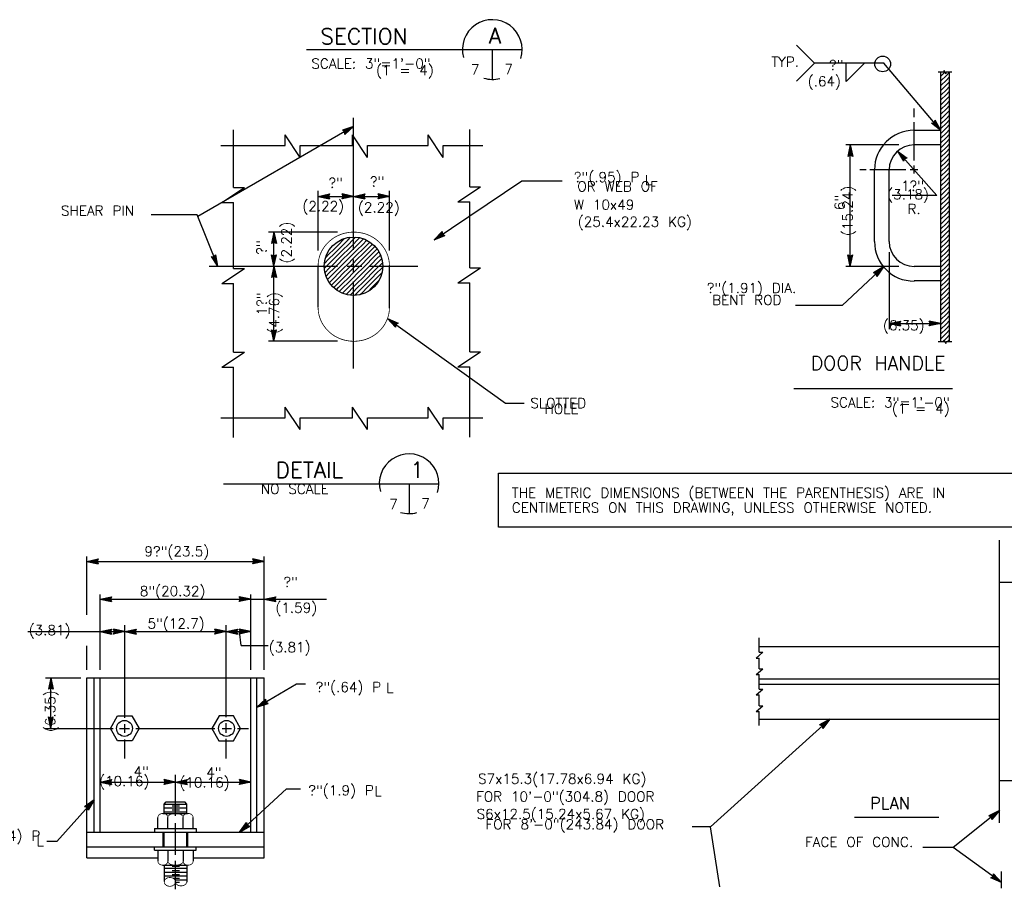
# Model space of a CAD drawing. Extents: x -16 to 1164, y -18 to 483.
# Tile 4 of 15: x -2 to 10, y -10 to 1. Entities that reach past the tile are written whole.
import ezdxf
from ezdxf.enums import TextEntityAlignment as Align

# ---------------------------------------------------------------- set-up
doc = ezdxf.new("R2010")
doc.units = 0
doc.header["$MEASUREMENT"] = 0
doc.layers.get('0').update_dxf_attribs({"linetype": 'CONTINUOUS'})
doc.layers.add('OUTLINE', color=7, linetype='CONTINUOUS')
doc.styles.add('TXT_SHX', font='txt.shx')

# ---------------------------------------------------------------- blocks, each defined once
blk = doc.blocks.new('LT1')
at = {"layer": 'OUTLINE', "color": 24, "linetype": 'CONTINUOUS'}
for p, q in [((0, 0), (-0.0015, 0.00032)), ((-0.00135, 0), (-0.0015, 0.00032)), ((0, 0), (-0.0015, -0.00032)), ((-0.0015, -0.00032), (-0.00135, 0)), ((-0.00039, 0), (-0.00136, 0.00021)), ((-0.00127, 0), (-0.00136, 0.00021)), ((-0.00039, 0), (-0.00136, -0.00021)), ((-0.00136, -0.00021), (-0.00127, 0)), ((-0.00076, 0), (-0.00123, 0.00009)), ((-0.00119, 0), (-0.00123, 0.00009)), ((-0.00076, 0), (-0.00123, -0.0001)), ((-0.00123, -0.0001), (-0.00119, 0))]:
    blk.add_line(p, q, dxfattribs=at)
blk = doc.blocks.new('FILLET')
at = {"layer": 'OUTLINE', "color": 24, "linetype": 'CONTINUOUS'}
for q in [(0, 0), (0.00236, -0.00002)]:
    blk.add_line((0, -0.00239), q, dxfattribs=at)

msp = doc.modelspace()

# ---------------------------------------------------------------- linework, layer by layer
at = {"color": 7, "linetype": 'CONTINUOUS'}
msp.add_lwpolyline([(4.038, -5.127), (10.565, -5.127), (10.565, -5.808), (4.038, -5.808)], close=True, dxfattribs=at)
at = {"layer": 'OUTLINE', "color": 7, "linetype": 'CONTINUOUS'}
for p, q in [((7.783, 0.25), (8.01, 0.023)), ((1.625, 0.195), (4.334, 0.195)), ((3.959, 0.195), (3.959, -0.18)), ((7.783, -0.204), (8.01, 0.023)), ((8.882, 0.023), (8.01, 0.023)), ((9.595, -0.821), (8.88, 0.025)), ((9.561, -0.087), (9.638, -0.087)), ((9.595, -3.475), (9.595, -0.087)), ((9.601, -0.134), (9.648, -0.087)), ((9.638, -0.087), (9.638, -0.068)), ((9.664, -0.111), (9.638, -0.068)), ((9.661, -0.134), (9.706, -0.089)), ((9.664, -0.111), (9.664, -0.087)), ((9.664, -0.087), (9.735, -0.087)), ((9.706, -3.475), (9.706, -0.087)), ((9.595, -0.14), (9.601, -0.134)), ((9.595, -0.2), (9.601, -0.194)), ((9.601, -0.194), (9.661, -0.134)), ((9.601, -0.254), (9.661, -0.194)), ((9.661, -0.194), (9.706, -0.149)), ((9.661, -0.254), (9.706, -0.209)), ((9.595, -0.26), (9.601, -0.254)), ((9.595, -0.32), (9.601, -0.314)), ((9.601, -0.314), (9.661, -0.254)), ((9.601, -0.374), (9.661, -0.314)), ((9.661, -0.314), (9.706, -0.269)), ((9.661, -0.374), (9.706, -0.329)), ((9.595, -0.38), (9.601, -0.374)), ((9.595, -0.44), (9.601, -0.434)), ((9.595, -0.5), (9.601, -0.494)), ((9.601, -0.434), (9.661, -0.374)), ((9.601, -0.494), (9.661, -0.434)), ((9.601, -0.554), (9.661, -0.494)), ((9.661, -0.434), (9.706, -0.389)), ((9.661, -0.494), (9.706, -0.449)), ((9.259, -0.654), (9.259, -0.545)), ((9.595, -0.56), (9.601, -0.554)), ((9.595, -0.62), (9.601, -0.614)), ((9.601, -0.614), (9.661, -0.554)), ((9.601, -0.674), (9.661, -0.614)), ((9.661, -0.554), (9.706, -0.509)), ((9.661, -0.614), (9.706, -0.569)), ((2.215, -2.322), (2.215, -0.664)), ((9.259, -1.198), (9.259, -0.717)), ((9.595, -0.68), (9.601, -0.674)), ((9.595, -0.74), (9.601, -0.734)), ((9.601, -0.734), (9.661, -0.674)), ((9.601, -0.794), (9.661, -0.734)), ((9.661, -0.674), (9.706, -0.629)), ((9.661, -0.734), (9.706, -0.689)), ((2.215, -0.772), (0.26, -1.903)), ((0.709, -1.538), (0.709, -0.815)), ((3.675, -1.532), (3.675, -0.809)), ((9.595, -0.821), (9.259, -0.821)), ((9.595, -0.8), (9.601, -0.794)), ((9.595, -0.86), (9.601, -0.854)), ((9.601, -0.854), (9.661, -0.794)), ((9.601, -0.914), (9.661, -0.854)), ((9.661, -0.794), (9.706, -0.749)), ((9.661, -0.854), (9.706, -0.809)), ((1.358, -1.012), (1.358, -0.877)), ((1.546, -1.16), (1.358, -0.877)), ((2.201, -1.012), (2.201, -0.877)), ((2.389, -1.16), (2.201, -0.877)), ((3.155, -1.012), (3.155, -0.877)), ((3.343, -1.16), (3.155, -0.877)), ((9.595, -0.92), (9.601, -0.914)), ((9.595, -0.98), (9.601, -0.974)), ((9.601, -0.974), (9.661, -0.914)), ((9.601, -1.034), (9.661, -0.974)), ((9.661, -0.914), (9.706, -0.869)), ((9.661, -0.974), (9.706, -0.929)), ((9.661, -1.034), (9.706, -0.989)), ((0.547, -1.012), (1.358, -1.012)), ((1.546, -1.16), (1.546, -1.012)), ((1.546, -1.012), (2.201, -1.012)), ((2.389, -1.16), (2.389, -1.012)), ((2.389, -1.012), (3.155, -1.012)), ((3.343, -1.16), (3.343, -1.012)), ((3.343, -1.012), (3.841, -1.012)), ((9.068, -1.004), (8.402, -1.004)), ((8.457, -2.53), (8.457, -1.004)), ((9.544, -1.641), (9.053, -1.081)), ((9.595, -1.004), (9.259, -1.004)), ((9.595, -1.04), (9.601, -1.034)), ((9.595, -1.1), (9.601, -1.094)), ((9.601, -1.094), (9.661, -1.034)), ((9.601, -1.154), (9.661, -1.094)), ((9.661, -1.094), (9.706, -1.049)), ((9.661, -1.154), (9.706, -1.109)), ((9.595, -1.16), (9.601, -1.154)), ((9.595, -1.22), (9.601, -1.214)), ((9.601, -1.214), (9.661, -1.154)), ((9.601, -1.274), (9.661, -1.214)), ((9.661, -1.214), (9.706, -1.169)), ((9.661, -1.274), (9.706, -1.229)), ((8.658, -1.316), (8.578, -1.316)), ((9.156, -1.316), (8.704, -1.316)), ((8.762, -2.217), (8.762, -1.316)), ((8.946, -2.217), (8.946, -1.316)), ((9.307, -1.316), (9.211, -1.316)), ((9.259, -1.362), (9.259, -1.261)), ((9.595, -1.28), (9.601, -1.274)), ((9.595, -1.34), (9.601, -1.334)), ((9.601, -1.334), (9.661, -1.274)), ((9.601, -1.394), (9.661, -1.334)), ((9.661, -1.334), (9.706, -1.289)), ((9.661, -1.394), (9.706, -1.349)), ((3.227, -2.197), (4.329, -1.453)), ((4.329, -1.453), (4.839, -1.453)), ((9.595, -1.4), (9.601, -1.394)), ((9.595, -1.46), (9.601, -1.454)), ((9.601, -1.454), (9.661, -1.394)), ((9.601, -1.514), (9.661, -1.454)), ((9.661, -1.454), (9.706, -1.409)), ((9.661, -1.514), (9.706, -1.469)), ((0.561, -1.726), (0.844, -1.538)), ((0.709, -1.538), (0.844, -1.538)), ((1.77, -2.331), (1.77, -1.579)), ((2.667, -2.331), (2.667, -1.579)), ((3.527, -1.72), (3.81, -1.532)), ((3.675, -1.532), (3.81, -1.532)), ((9.595, -1.52), (9.601, -1.514)), ((9.595, -1.58), (9.601, -1.574)), ((9.601, -1.574), (9.661, -1.514)), ((9.601, -1.634), (9.661, -1.574)), ((9.661, -1.574), (9.706, -1.529)), ((9.661, -1.634), (9.706, -1.589)), ((0.561, -1.726), (0.709, -1.726)), ((0.709, -2.555), (0.709, -1.726)), ((1.77, -1.65), (2.215, -1.65)), ((2.215, -1.65), (2.667, -1.65)), ((3.527, -1.72), (3.675, -1.72)), ((3.675, -2.549), (3.675, -1.72)), ((9.544, -1.641), (8.983, -1.641)), ((9.595, -1.64), (9.601, -1.634)), ((9.595, -1.7), (9.601, -1.694)), ((9.601, -1.694), (9.661, -1.634)), ((9.601, -1.754), (9.661, -1.694)), ((9.661, -1.694), (9.706, -1.649)), ((9.661, -1.754), (9.706, -1.709)), ((9.595, -1.76), (9.601, -1.754)), ((9.595, -1.82), (9.601, -1.814)), ((9.601, -1.814), (9.661, -1.754)), ((9.601, -1.874), (9.661, -1.814)), ((9.661, -1.814), (9.706, -1.769)), ((9.661, -1.874), (9.706, -1.829)), ((0.252, -1.883), (-0.329, -1.883)), ((0.512, -2.528), (0.252, -1.883)), ((9.595, -1.88), (9.601, -1.874)), ((9.595, -1.94), (9.601, -1.934)), ((9.601, -1.934), (9.661, -1.874)), ((9.601, -1.994), (9.661, -1.934)), ((9.661, -1.934), (9.706, -1.889)), ((9.661, -1.994), (9.706, -1.949)), ((2.013, -2.099), (1.147, -2.099)), ((1.215, -2.527), (1.215, -2.099)), ((9.595, -2), (9.601, -1.994)), ((9.595, -2.06), (9.601, -2.054)), ((9.601, -2.054), (9.661, -1.994)), ((9.601, -2.114), (9.661, -2.054)), ((9.661, -2.054), (9.706, -2.009)), ((9.661, -2.114), (9.706, -2.069)), ((2.026, -2.257), (2.086, -2.197)), ((2.086, -2.197), (2.103, -2.18)), ((2.086, -2.257), (2.146, -2.197)), ((2.146, -2.197), (2.179, -2.164)), ((2.146, -2.257), (2.206, -2.197)), ((2.206, -2.197), (2.24, -2.163)), ((2.206, -2.257), (2.266, -2.197)), ((2.266, -2.197), (2.292, -2.171)), ((2.266, -2.257), (2.326, -2.197)), ((2.326, -2.197), (2.339, -2.184)), ((2.326, -2.257), (2.381, -2.202)), ((2.386, -2.257), (2.419, -2.224)), ((9.595, -2.12), (9.601, -2.114)), ((9.595, -2.18), (9.601, -2.174)), ((9.601, -2.174), (9.661, -2.114)), ((9.601, -2.234), (9.661, -2.174)), ((9.661, -2.174), (9.706, -2.129)), ((9.661, -2.234), (9.706, -2.189)), ((1.906, -2.377), (1.966, -2.317)), ((1.966, -2.317), (2.026, -2.257)), ((1.966, -2.377), (2.026, -2.317)), ((2.026, -2.317), (2.086, -2.257)), ((2.026, -2.377), (2.086, -2.317)), ((2.086, -2.317), (2.146, -2.257)), ((2.086, -2.377), (2.146, -2.317)), ((2.146, -2.317), (2.206, -2.257)), ((2.146, -2.377), (2.206, -2.317)), ((2.206, -2.317), (2.266, -2.257)), ((2.206, -2.377), (2.266, -2.317)), ((2.266, -2.317), (2.326, -2.257)), ((2.266, -2.377), (2.326, -2.317)), ((2.326, -2.317), (2.386, -2.257)), ((2.326, -2.377), (2.386, -2.317)), ((2.386, -2.317), (2.446, -2.257)), ((2.386, -2.377), (2.446, -2.317)), ((2.446, -2.257), (2.452, -2.251)), ((2.446, -2.317), (2.483, -2.28)), ((2.446, -2.377), (2.506, -2.317)), ((2.506, -2.317), (2.51, -2.313)), ((2.506, -2.377), (2.534, -2.349)), ((8.946, -2.35), (8.946, -3.318)), ((9.595, -2.24), (9.601, -2.234)), ((9.595, -2.3), (9.601, -2.294)), ((9.601, -2.294), (9.661, -2.234)), ((9.601, -2.354), (9.661, -2.294)), ((9.661, -2.294), (9.706, -2.249)), ((9.661, -2.354), (9.706, -2.309)), ((1.851, -2.492), (1.906, -2.437)), ((1.866, -2.417), (1.906, -2.377)), ((1.906, -2.437), (1.966, -2.377)), ((1.906, -2.497), (1.966, -2.437)), ((1.966, -2.437), (2.026, -2.377)), ((1.966, -2.497), (2.026, -2.437)), ((2.026, -2.437), (2.086, -2.377)), ((2.026, -2.497), (2.086, -2.437)), ((2.086, -2.437), (2.146, -2.377)), ((2.086, -2.497), (2.146, -2.437)), ((2.146, -2.437), (2.206, -2.377)), ((2.146, -2.497), (2.206, -2.437)), ((2.206, -2.437), (2.266, -2.377)), ((2.206, -2.497), (2.266, -2.437)), ((2.215, -2.604), (2.215, -2.443)), ((2.266, -2.437), (2.326, -2.377)), ((2.266, -2.497), (2.326, -2.437)), ((2.326, -2.437), (2.386, -2.377)), ((2.326, -2.497), (2.386, -2.437)), ((2.386, -2.437), (2.446, -2.377)), ((2.386, -2.497), (2.446, -2.437)), ((2.446, -2.437), (2.506, -2.377)), ((2.446, -2.497), (2.506, -2.437)), ((2.506, -2.437), (2.554, -2.389)), ((2.506, -2.497), (2.566, -2.437)), ((2.566, -2.437), (2.568, -2.435)), ((9.595, -2.36), (9.601, -2.354)), ((9.595, -2.42), (9.601, -2.414)), ((9.595, -2.48), (9.601, -2.474)), ((9.601, -2.414), (9.661, -2.354)), ((9.601, -2.474), (9.661, -2.414)), ((9.601, -2.534), (9.661, -2.474)), ((9.661, -2.414), (9.706, -2.369)), ((9.661, -2.474), (9.706, -2.429)), ((0.4, -2.528), (2.013, -2.528)), ((0.561, -2.743), (0.844, -2.555)), ((0.709, -2.555), (0.844, -2.555)), ((1.215, -3.471), (1.215, -2.527)), ((1.77, -3.042), (1.77, -2.528)), ((1.85, -2.553), (1.906, -2.497)), ((1.857, -2.606), (1.906, -2.557)), ((1.906, -2.557), (1.966, -2.497)), ((1.906, -2.617), (1.966, -2.557)), ((1.966, -2.557), (2.026, -2.497)), ((1.966, -2.617), (2.026, -2.557)), ((2.026, -2.557), (2.086, -2.497)), ((2.026, -2.617), (2.086, -2.557)), ((2.086, -2.557), (2.146, -2.497)), ((2.086, -2.617), (2.146, -2.557)), ((2.134, -2.528), (2.318, -2.528)), ((2.146, -2.557), (2.206, -2.497)), ((2.146, -2.617), (2.206, -2.557)), ((2.206, -2.557), (2.266, -2.497)), ((2.206, -2.617), (2.266, -2.557)), ((2.266, -2.557), (2.326, -2.497)), ((2.266, -2.617), (2.326, -2.557)), ((2.326, -2.557), (2.386, -2.497)), ((2.326, -2.617), (2.386, -2.557)), ((2.386, -2.557), (2.446, -2.497)), ((2.386, -2.617), (2.446, -2.557)), ((2.416, -2.528), (3.022, -2.528)), ((2.446, -2.557), (2.506, -2.497)), ((2.446, -2.617), (2.506, -2.557)), ((2.506, -2.557), (2.566, -2.497)), ((2.506, -2.617), (2.566, -2.557)), ((2.566, -2.497), (2.578, -2.485)), ((2.566, -2.557), (2.581, -2.542)), ((2.667, -3.053), (2.667, -2.518)), ((3.527, -2.737), (3.81, -2.549)), ((3.675, -2.549), (3.81, -2.549)), ((8.877, -2.536), (8.356, -3.02)), ((9.068, -2.53), (8.402, -2.53)), ((9.595, -2.53), (9.259, -2.53)), ((9.595, -2.54), (9.601, -2.534)), ((9.595, -2.6), (9.601, -2.594)), ((9.601, -2.594), (9.661, -2.534)), ((9.601, -2.654), (9.661, -2.594)), ((9.661, -2.534), (9.706, -2.489)), ((9.661, -2.594), (9.706, -2.549)), ((1.871, -2.652), (1.906, -2.617)), ((1.889, -2.694), (1.906, -2.677)), ((1.906, -2.677), (1.966, -2.617)), ((1.912, -2.731), (1.966, -2.677)), ((1.966, -2.677), (2.026, -2.617)), ((1.966, -2.737), (2.026, -2.677)), ((2.026, -2.677), (2.086, -2.617)), ((2.026, -2.737), (2.086, -2.677)), ((2.086, -2.677), (2.146, -2.617)), ((2.086, -2.737), (2.146, -2.677)), ((2.146, -2.677), (2.206, -2.617)), ((2.146, -2.737), (2.206, -2.677)), ((2.206, -2.677), (2.266, -2.617)), ((2.206, -2.737), (2.266, -2.677)), ((2.215, -3.814), (2.215, -2.721)), ((2.266, -2.677), (2.326, -2.617)), ((2.266, -2.737), (2.326, -2.677)), ((2.326, -2.677), (2.386, -2.617)), ((2.326, -2.737), (2.386, -2.677)), ((2.386, -2.677), (2.446, -2.617)), ((2.386, -2.737), (2.446, -2.677)), ((2.446, -2.677), (2.506, -2.617)), ((2.446, -2.737), (2.506, -2.677)), ((2.506, -2.677), (2.566, -2.617)), ((2.506, -2.737), (2.531, -2.711)), ((2.566, -2.617), (2.571, -2.611)), ((9.595, -2.713), (9.259, -2.713)), ((9.595, -2.66), (9.601, -2.654)), ((9.595, -2.72), (9.601, -2.714)), ((9.601, -2.714), (9.661, -2.654)), ((9.601, -2.774), (9.661, -2.714)), ((9.661, -2.654), (9.706, -2.609)), ((9.661, -2.714), (9.706, -2.669)), ((0.561, -2.743), (0.709, -2.743)), ((0.709, -3.608), (0.709, -2.743)), ((1.937, -2.766), (1.966, -2.737)), ((1.966, -2.797), (2.026, -2.737)), ((2, -2.823), (2.026, -2.797)), ((2.026, -2.797), (2.086, -2.737)), ((2.036, -2.847), (2.086, -2.797)), ((2.086, -2.797), (2.146, -2.737)), ((2.086, -2.857), (2.146, -2.797)), ((2.146, -2.797), (2.206, -2.737)), ((2.146, -2.857), (2.206, -2.797)), ((2.206, -2.797), (2.266, -2.737)), ((2.206, -2.857), (2.266, -2.797)), ((2.266, -2.797), (2.326, -2.737)), ((2.266, -2.857), (2.326, -2.797)), ((2.326, -2.797), (2.386, -2.737)), ((2.326, -2.857), (2.386, -2.797)), ((2.386, -2.797), (2.446, -2.737)), ((2.398, -2.845), (2.446, -2.797)), ((2.446, -2.797), (2.506, -2.737)), ((3.527, -2.737), (3.675, -2.737)), ((3.675, -3.602), (3.675, -2.737)), ((9.595, -2.78), (9.601, -2.774)), ((9.595, -2.84), (9.601, -2.834)), ((9.601, -2.834), (9.661, -2.774)), ((9.601, -2.894), (9.661, -2.834)), ((9.661, -2.774), (9.706, -2.729)), ((9.661, -2.834), (9.706, -2.789)), ((2.077, -2.866), (2.086, -2.857)), ((2.122, -2.881), (2.146, -2.857)), ((2.172, -2.891), (2.206, -2.857)), ((2.229, -2.894), (2.266, -2.857)), ((2.299, -2.884), (2.326, -2.857)), ((9.595, -2.9), (9.601, -2.894)), ((9.595, -2.96), (9.601, -2.954)), ((9.601, -2.954), (9.661, -2.894)), ((9.601, -3.014), (9.661, -2.954)), ((9.661, -2.894), (9.706, -2.849)), ((9.661, -2.954), (9.706, -2.909)), ((9.661, -3.014), (9.706, -2.969)), ((8.356, -3.02), (7.768, -3.02)), ((9.595, -3.02), (9.601, -3.014)), ((9.595, -3.08), (9.601, -3.074)), ((9.601, -3.074), (9.661, -3.014)), ((9.601, -3.134), (9.661, -3.074)), ((9.661, -3.074), (9.706, -3.029)), ((9.661, -3.134), (9.706, -3.089)), ((2.643, -3.184), (4.123, -4.249)), ((9.595, -3.14), (9.601, -3.134)), ((9.595, -3.2), (9.601, -3.194)), ((9.601, -3.194), (9.661, -3.134)), ((9.601, -3.254), (9.661, -3.194)), ((9.661, -3.194), (9.706, -3.149)), ((9.661, -3.254), (9.706, -3.209)), ((8.946, -3.247), (9.595, -3.247)), ((9.595, -3.26), (9.601, -3.254)), ((9.595, -3.32), (9.601, -3.314)), ((9.601, -3.314), (9.661, -3.254)), ((9.601, -3.374), (9.661, -3.314)), ((9.661, -3.314), (9.706, -3.269)), ((9.661, -3.374), (9.706, -3.329)), ((9.595, -3.38), (9.601, -3.374)), ((9.595, -3.44), (9.601, -3.434)), ((9.601, -3.434), (9.661, -3.374)), ((9.62, -3.475), (9.661, -3.434)), ((9.638, -3.475), (9.638, -3.456)), ((9.664, -3.499), (9.638, -3.456)), ((9.661, -3.434), (9.706, -3.389)), ((9.68, -3.475), (9.706, -3.449)), ((2.013, -3.471), (1.147, -3.471)), ((9.561, -3.475), (9.638, -3.475)), ((9.664, -3.499), (9.664, -3.475)), ((9.664, -3.475), (9.735, -3.475)), ((0.561, -3.796), (0.844, -3.608)), ((0.709, -3.608), (0.844, -3.608)), ((3.527, -3.79), (3.81, -3.602)), ((3.675, -3.602), (3.81, -3.602)), ((0.561, -3.796), (0.709, -3.796)), ((0.709, -4.68), (0.709, -3.796)), ((3.527, -3.79), (3.675, -3.79)), ((3.675, -4.674), (3.675, -3.79)), ((7.75, -4.063), (9.741, -4.063)), ((1.358, -4.432), (1.358, -4.297)), ((1.546, -4.58), (1.358, -4.297)), ((2.201, -4.432), (2.201, -4.297)), ((2.389, -4.58), (2.201, -4.297)), ((3.155, -4.432), (3.155, -4.297)), ((3.343, -4.58), (3.155, -4.297)), ((4.123, -4.249), (4.358, -4.249)), ((0.547, -4.432), (1.358, -4.432)), ((1.546, -4.58), (1.546, -4.432)), ((1.546, -4.432), (2.201, -4.432)), ((2.389, -4.58), (2.389, -4.432)), ((2.389, -4.432), (3.155, -4.432)), ((3.343, -4.58), (3.343, -4.432)), ((3.343, -4.432), (3.841, -4.432)), ((0.58, -5.261), (3.289, -5.261)), ((2.914, -5.261), (2.914, -5.636)), ((10.332, -9.522), (10.332, -5.969)), ((-1.137, -6.91), (-1.137, -6.176)), ((1.093, -7.6), (1.093, -6.176)), ((-1.137, -6.237), (1.093, -6.237)), ((10.517, -6.5), (10.332, -6.5)), ((-0.968, -7.6), (-0.968, -6.651)), ((0.924, -7.6), (0.924, -6.651)), ((-0.968, -6.712), (0.924, -6.712)), ((0.924, -6.712), (1.094, -6.712)), ((1.094, -6.712), (1.875, -6.712)), ((-0.659, -8.203), (-0.659, -7.037)), ((0.615, -8.196), (0.615, -7.037)), ((-1.877, -7.119), (-0.659, -7.119)), ((-0.658, -7.119), (0.615, -7.119)), ((0.615, -7.119), (0.924, -7.119)), ((0.804, -7.293), (0.781, -7.119)), ((-1.137, -7.6), (-1.137, -7.299)), ((0.804, -7.293), (1.142, -7.293)), ((7.313, -7.378), (7.313, -7.197)), ((7.274, -7.451), (7.36, -7.378)), ((7.313, -7.306), (10.328, -7.306)), ((7.313, -7.378), (7.36, -7.378)), ((7.274, -7.451), (7.313, -7.451)), ((7.313, -7.587), (7.313, -7.451)), ((7.274, -7.66), (7.36, -7.587)), ((7.274, -7.66), (7.313, -7.66)), ((7.313, -7.587), (7.36, -7.587)), ((7.313, -7.841), (7.313, -7.66)), ((-1.655, -7.699), (-1.21, -7.699)), ((-1.589, -8.335), (-1.589, -7.698)), ((-1.137, -9.961), (-1.137, -7.699)), ((-1.137, -7.699), (1.093, -7.699)), ((-1.045, -9.638), (-1.045, -7.702)), ((-0.968, -9.638), (-0.968, -7.702)), ((0.924, -9.638), (0.924, -7.702)), ((1.001, -9.638), (1.001, -7.702)), ((1.001, -8.068), (1.5, -7.777)), ((1.093, -9.961), (1.093, -7.699)), ((1.5, -7.777), (1.612, -7.777)), ((7.313, -7.714), (10.328, -7.714)), ((7.313, -7.779), (10.328, -7.779)), ((7.274, -7.914), (7.36, -7.841)), ((7.274, -7.914), (7.313, -7.914)), ((7.313, -7.841), (7.36, -7.841)), ((7.313, -8.05), (7.313, -7.914)), ((7.274, -8.123), (7.36, -8.05)), ((7.274, -8.123), (7.313, -8.123)), ((7.313, -8.05), (7.36, -8.05)), ((7.313, -8.297), (7.313, -8.123)), ((-0.84, -8.335), (-0.75, -8.178)), ((-0.75, -8.178), (-0.569, -8.178)), ((-0.659, -8.391), (-0.659, -8.284)), ((-0.569, -8.178), (-0.478, -8.335)), ((0.525, -8.178), (0.434, -8.335)), ((0.706, -8.178), (0.525, -8.178)), ((0.615, -8.391), (0.615, -8.271)), ((0.796, -8.335), (0.706, -8.178)), ((6.703, -9.574), (8.2, -8.218)), ((7.313, -8.218), (10.328, -8.218)), ((-1.655, -8.335), (-0.806, -8.335)), ((-0.749, -8.492), (-0.84, -8.335)), ((-0.725, -8.335), (-0.601, -8.335)), ((-0.478, -8.335), (-0.568, -8.492)), ((-0.52, -8.335), (0.472, -8.335)), ((0.434, -8.335), (0.524, -8.492)), ((0.564, -8.335), (0.681, -8.335)), ((0.705, -8.492), (0.796, -8.335)), ((0.759, -8.335), (0.895, -8.335)), ((-0.568, -8.492), (-0.749, -8.492)), ((-0.659, -8.714), (-0.659, -8.476)), ((0.524, -8.492), (0.705, -8.492)), ((0.615, -8.714), (0.615, -8.466)), ((-0.968, -9.01), (-0.021, -9.01)), ((-0.022, -9.434), (-0.022, -8.918)), ((-0.021, -9.01), (0.925, -9.01)), ((10.517, -8.996), (10.332, -8.996)), ((0.784, -9.638), (1.375, -9.096)), ((1.375, -9.096), (1.549, -9.096)), ((-1.045, -9.234), (-1.515, -9.756)), ((-0.163, -9.286), (-0.139, -9.257)), ((-0.139, -9.257), (0.095, -9.257)), ((0.119, -9.286), (0.095, -9.257)), ((-0.163, -9.404), (-0.163, -9.286)), ((-0.163, -9.286), (0.119, -9.286)), ((-0.163, -9.335), (0.119, -9.335)), ((-0.163, -9.384), (0.119, -9.384)), ((-0.064, -9.309), (0.027, -9.309)), ((-0.064, -9.358), (0.027, -9.358)), ((0.119, -9.404), (0.119, -9.286)), ((10.332, -9.368), (9.749, -9.832)), ((-0.243, -9.591), (-0.243, -9.453)), ((-0.181, -9.404), (0.131, -9.404)), ((-0.118, -9.591), (-0.118, -9.453)), ((-0.022, -9.922), (-0.022, -9.525)), ((0.074, -9.591), (0.074, -9.453)), ((0.199, -9.591), (0.199, -9.453)), ((8.51, -9.449), (9.571, -9.449)), ((-1.137, -9.638), (1.093, -9.638)), ((-0.287, -9.591), (0.239, -9.591)), ((-0.287, -9.591), (-0.287, -9.638)), ((-0.178, -9.822), (-0.178, -9.638)), ((-0.163, -9.822), (-0.163, -9.638)), ((0.119, -9.822), (0.119, -9.638)), ((0.134, -9.822), (0.134, -9.638)), ((0.239, -9.591), (0.239, -9.638)), ((6.703, -9.574), (6.472, -9.574)), ((6.817, -10.325), (6.703, -9.574)), ((-1.515, -9.756), (-1.637, -9.756)), ((-1.137, -9.822), (1.093, -9.822)), ((-0.287, -9.865), (-0.287, -9.822)), ((-0.287, -9.865), (0.239, -9.865)), ((-0.243, -9.867), (-0.243, -10.005)), ((-0.118, -9.867), (-0.118, -10.005)), ((0.074, -9.867), (0.074, -10.005)), ((0.199, -9.867), (0.199, -10.005)), ((0.239, -9.865), (0.239, -9.822)), ((9.749, -9.832), (9.368, -9.832)), ((10.358, -10.27), (9.749, -9.832)), ((-1.137, -9.961), (-0.243, -9.961)), ((-0.022, -10.357), (-0.022, -10)), ((0.199, -9.961), (1.093, -9.961)), ((-0.181, -10.054), (0.131, -10.054)), ((-0.163, -10.054), (-0.163, -10.261)), ((-0.163, -10.091), (0.119, -10.091)), ((-0.163, -10.14), (0.119, -10.14)), ((-0.064, -10.067), (0.027, -10.067)), ((-0.064, -10.121), (0.027, -10.121)), ((0.119, -10.054), (0.119, -10.266)), ((10.358, -10.342), (10.358, -10.135)), ((-0.163, -10.189), (0.119, -10.189)), ((-0.163, -10.238), (-0.157, -10.238)), ((-0.064, -10.17), (0.027, -10.17)), ((-0.051, -10.219), (0.027, -10.219)), ((-0.031, -10.238), (0.119, -10.238)), ((-0.024, -10.268), (0.027, -10.268))]:
    msp.add_line(p, q, dxfattribs=at)
at = {"layer": 'OUTLINE', "color": 7, "linetype": 'CONTINUOUS', "const_width": 0.00984}
for points in [[(1.77, -2.528, -0.051583), (1.778, -2.445, -0.051184), (1.803, -2.365, -0.050462), (1.844, -2.291, -0.049548), (1.9, -2.226, -0.048595), (1.967, -2.172, -0.047746), (2.045, -2.132, -0.047116), (2.129, -2.108, -0.046782), (2.216, -2.099, -0.046782), (2.304, -2.107, -0.047116), (2.388, -2.13, -0.047746), (2.466, -2.169, -0.048595), (2.534, -2.222, -0.049548), (2.59, -2.286, -0.050462), (2.632, -2.36, -0.051184), (2.658, -2.44, -0.051583), (2.667, -2.523, -0.051583)], [(1.77, -3.042, 0.051583), (1.778, -3.125, 0.051184), (1.803, -3.205, 0.050462), (1.844, -3.279, 0.049548), (1.9, -3.344, 0.048595), (1.967, -3.398, 0.047746), (2.045, -3.438, 0.047116), (2.129, -3.462, 0.046782), (2.216, -3.471, 0.046782), (2.304, -3.463, 0.047116), (2.388, -3.44, 0.047746), (2.466, -3.401, 0.048595), (2.534, -3.348, 0.049548), (2.59, -3.284, 0.050462), (2.632, -3.21, 0.051184), (2.658, -3.13, 0.051583), (2.667, -3.047, 0.051583)], [(-0.243, -9.453, -0.062196), (-0.242, -9.443, -0.059465), (-0.238, -9.434, -0.054993), (-0.233, -9.426, -0.050061), (-0.225, -9.418, -0.045623), (-0.215, -9.412, -0.042163), (-0.205, -9.408, -0.039847), (-0.193, -9.405, -0.038696), (-0.181, -9.404, -0.038696), (-0.168, -9.405, -0.039847), (-0.157, -9.408, -0.042163), (-0.146, -9.412, -0.045623), (-0.136, -9.418, -0.050061), (-0.129, -9.426, -0.054993), (-0.123, -9.434, -0.059465), (-0.119, -9.443, -0.062196), (-0.118, -9.453, -0.062196)], [(-0.118, -9.453, -0.093168), (-0.116, -9.443, -0.077687), (-0.111, -9.434, -0.059253), (-0.102, -9.426, -0.045127), (-0.09, -9.418, -0.035832), (-0.075, -9.412, -0.030091), (-0.059, -9.408, -0.026799), (-0.041, -9.405, -0.025301), (-0.022, -9.404, -0.025301), (-0.003, -9.405, -0.026799), (0.015, -9.408, -0.030091), (0.031, -9.412, -0.035832), (0.046, -9.418, -0.045127), (0.058, -9.426, -0.059253), (0.067, -9.434, -0.077687), (0.072, -9.443, -0.093168), (0.074, -9.453, -0.093168)], [(0.074, -9.453, -0.061966), (0.075, -9.443, -0.059296), (0.079, -9.434, -0.054915), (0.084, -9.426, -0.050069), (0.092, -9.418, -0.045694), (0.102, -9.412, -0.042276), (0.112, -9.408, -0.039984), (0.124, -9.405, -0.038843), (0.136, -9.404, -0.038843), (0.149, -9.405, -0.039984), (0.16, -9.408, -0.042276), (0.171, -9.412, -0.045694), (0.181, -9.418, -0.050069), (0.188, -9.426, -0.054915), (0.194, -9.434, -0.059296), (0.198, -9.443, -0.061966), (0.199, -9.453, -0.061966)], [(-0.243, -10.005, 0.062196), (-0.242, -10.015, 0.059465), (-0.238, -10.024, 0.054993), (-0.233, -10.032, 0.050061), (-0.225, -10.04, 0.045623), (-0.215, -10.046, 0.042163), (-0.205, -10.05, 0.039847), (-0.193, -10.053, 0.038696), (-0.181, -10.054, 0.038696), (-0.168, -10.053, 0.039847), (-0.157, -10.05, 0.042163), (-0.146, -10.046, 0.045623), (-0.136, -10.04, 0.050061), (-0.129, -10.032, 0.054993), (-0.123, -10.024, 0.059465), (-0.119, -10.015, 0.062196), (-0.118, -10.005, 0.062196)], [(-0.118, -10.005, 0.093168), (-0.116, -10.015, 0.077687), (-0.111, -10.024, 0.059253), (-0.102, -10.032, 0.045127), (-0.09, -10.04, 0.035832), (-0.075, -10.046, 0.030091), (-0.059, -10.05, 0.026799), (-0.041, -10.053, 0.025301), (-0.022, -10.054, 0.025301), (-0.003, -10.053, 0.026799), (0.015, -10.05, 0.030091), (0.031, -10.046, 0.035832), (0.046, -10.04, 0.045127), (0.058, -10.032, 0.059253), (0.067, -10.024, 0.077687), (0.072, -10.015, 0.093168), (0.074, -10.005, 0.093168)], [(0.074, -10.005, 0.061966), (0.075, -10.015, 0.059296), (0.079, -10.024, 0.054915), (0.084, -10.032, 0.050069), (0.092, -10.04, 0.045694), (0.102, -10.046, 0.042276), (0.112, -10.05, 0.039984), (0.124, -10.053, 0.038843), (0.136, -10.054, 0.038843), (0.149, -10.053, 0.039984), (0.16, -10.05, 0.042276), (0.171, -10.046, 0.045694), (0.181, -10.04, 0.050069), (0.188, -10.032, 0.054915), (0.194, -10.024, 0.059296), (0.198, -10.015, 0.061966), (0.199, -10.005, 0.061966)], [(-0.022, -10.262, 0.06568), (-0.021, -10.272, 0.061961), (-0.017, -10.282, 0.056076), (-0.01, -10.291, 0.049868), (-0.001, -10.299, 0.044517), (0.009, -10.305, 0.040495), (0.021, -10.31, 0.037872), (0.035, -10.313, 0.036589), (0.048, -10.314, 0.036589), (0.062, -10.313, 0.037872), (0.075, -10.31, 0.040495), (0.088, -10.305, 0.044517), (0.098, -10.299, 0.049868), (0.107, -10.291, 0.056076), (0.114, -10.282, 0.061961), (0.118, -10.272, 0.06568), (0.119, -10.262, 0.06568)]]:
    msp.add_lwpolyline(points, format="xyb", dxfattribs=at)
msp.add_lwpolyline([(-0.022, -10.264, 0.06248), (-0.023, -10.253, 0.059673), (-0.027, -10.243, 0.055088), (-0.034, -10.233, 0.050051), (-0.043, -10.225, 0.045534), (-0.053, -10.218, 0.042023), (-0.066, -10.213, 0.039679), (-0.079, -10.21, 0.038516), (-0.093, -10.209, 0.038516), (-0.106, -10.21, 0.039679), (-0.12, -10.213, 0.042023), (-0.132, -10.218, 0.045534), (-0.142, -10.225, 0.050051), (-0.151, -10.233, 0.055088), (-0.158, -10.243, 0.059673), (-0.162, -10.253, 0.06248), (-0.163, -10.264, 0.06248), (-0.162, -10.275, 0.059673), (-0.158, -10.285, 0.055088), (-0.151, -10.295, 0.050051), (-0.142, -10.303, 0.045534), (-0.132, -10.31, 0.042023), (-0.12, -10.315, 0.039679), (-0.106, -10.318, 0.038516), (-0.093, -10.319, 0.038516), (-0.079, -10.318, 0.039679), (-0.066, -10.315, 0.042023), (-0.053, -10.31, 0.045534), (-0.043, -10.303, 0.050051), (-0.034, -10.295, 0.055088), (-0.027, -10.285, 0.059673), (-0.023, -10.275, 0.06248)], format="xyb", close=True, dxfattribs=at)
at = {"layer": 'OUTLINE', "color": 7, "linetype": 'CONTINUOUS'}
for centre, radius in [((8.865, 0.014), 0.0989), ((2.215, -2.528), 0.367), ((-0.663, -8.335), 0.1), ((0.619, -8.335), 0.1)]:
    msp.add_circle(centre, radius, dxfattribs=at)
for centre, radius, start, end in [((3.959, 0.195), 0.375, 342.7089, 195.2686), ((3.959, 0.195), 0.375, 253.4742, 284.9216), ((9.259, -1.317), 0.497, 90, 180), ((9.259, -1.317), 0.313, 90, 180), ((9.259, -2.218), 0.497, 180, 270), ((9.259, -2.218), 0.313, 180, 270), ((2.914, -5.261), 0.375, 342.7089, 195.2686), ((2.914, -5.261), 0.375, 253.4742, 284.9216)]:
    msp.add_arc(centre, radius, start, end, dxfattribs=at)

# ---------------------------------------------------------------- block references
at = {"layer": 'OUTLINE', "linetype": 'CONTINUOUS', "xscale": 96, "yscale": 96, "zscale": 96}
for name, p in [('FILLET', (8.405, 0.023)), ('LT1', (2.215, -1.65)), ('LT1', (2.667, -1.65)), ('LT1', (9.595, -3.247)), ('LT1', (1.093, -6.237)), ('LT1', (0.924, -6.712)), ('LT1', (-0.658, -7.119)), ('LT1', (0.615, -7.119)), ('LT1', (0.924, -7.119)), ('LT1', (-0.021, -9.01)), ('LT1', (0.925, -9.01))]:
    msp.add_blockref(name, p, dxfattribs=at)
at = {"layer": 'OUTLINE', "linetype": 'CONTINUOUS'}
for p, xscale, yscale, zscale, rotation in [((9.595, -0.821), 96.00010402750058, 96.00010402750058, 96.00010402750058, 310.2028302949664), ((2.215, -0.772), 96.00037919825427, 96.00037919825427, 96.00037919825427, 30.05009875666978), ((8.457, -1.004), 96, 96, 96, 90.00000000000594), ((9.053, -1.081), 96.00027796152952, 96.00027796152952, 96.00027796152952, 131.2437528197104), ((1.77, -1.65), 96, 96, 96, 180.0000000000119), ((2.215, -1.65), 96, 96, 96, 180.0000000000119), ((1.215, -2.099), 96, 96, 96, 90.00000000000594), ((3.227, -2.197), 96.00040733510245, 96.00040733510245, 96.00040733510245, 214.0247623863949), ((0.512, -2.528), 96.0001457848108, 96.0001457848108, 96.0001457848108, 291.9545016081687), ((1.215, -2.527), 96, 96, 96, 269.9999999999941), ((8.457, -2.53), 96, 96, 96, 269.9999999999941), ((1.215, -2.527), 96, 96, 96, 90.00000000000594), ((8.877, -2.536), 96.00033512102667, 96.00033512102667, 96.00033512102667, 42.89163981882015), ((2.643, -3.184), 96.00011511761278, 96.00011511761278, 96.00011511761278, 144.2613731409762), ((8.946, -3.247), 96, 96, 96, 180.0000000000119), ((1.215, -3.471), 96, 96, 96, 269.9999999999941), ((-1.137, -6.237), 96, 96, 96, 180.0000000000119), ((-0.968, -6.712), 96, 96, 96, 180.0000000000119), ((1.094, -6.712), 96, 96, 96, 180.0000000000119), ((-0.968, -7.119), 96, 96, 96, 180.0000000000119), ((-0.658, -7.119), 96, 96, 96, 180.0000000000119), ((0.615, -7.119), 96, 96, 96, 180.0000000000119), ((-1.589, -7.698), 96, 96, 96, 90.00000000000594), ((1.001, -8.068), 96.00012412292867, 96.00012412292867, 96.00012412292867, 210.157819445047), ((-1.589, -8.335), 96, 96, 96, 269.9999999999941), ((8.2, -8.218), 95.99989868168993, 95.99989868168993, 95.99989868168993, 42.17065380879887), ((-0.968, -9.01), 96, 96, 96, 180.0000000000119), ((-0.021, -9.01), 96, 96, 96, 180.0000000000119), ((-1.045, -9.234), 96.00027272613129, 96.00027272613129, 96.00027272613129, 48.00067052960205), ((10.332, -9.368), 96.00008547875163, 96.00008547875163, 96.00008547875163, 38.51572064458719), ((0.784, -9.638), 96.00016059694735, 96.00016059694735, 96.00016059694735, 221.8734991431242), ((10.358, -10.27), 96.00019872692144, 96.00019872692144, 96.00019872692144, 324.9796452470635)]:
    msp.add_blockref('LT1', p, dxfattribs=dict(at, xscale=xscale, yscale=yscale, zscale=zscale, rotation=rotation))

# ---------------------------------------------------------------- texts
at = {"layer": 'OUTLINE', "color": 7, "linetype": 'CONTINUOUS', "style": 'TXT_SHX'}
for s, height, p in [('SECTION', 0.2, (2.347, 0.261)), ('A', 0.2, (3.994, 0.269)), ('SCALE: 3"=1\'-0"', 0.125, (2.435, -0.044)), ('(1 = 4)', 0.125, (2.861, -0.128)), ('7', 0.125, (3.745, -0.118)), ('7', 0.125, (4.165, -0.114)), ('(.64)', 0.125, (8.131, -0.267)), ('?"', 0.125, (1.991, -1.543)), ('?"', 0.125, (2.512, -1.527)), ('OR WEB OF', 0.125, (5.533, -1.587)), ('1?"', 0.125, (9.24, -1.581)), ('(3.18)', 0.125, (9.184, -1.687)), ('W 10x49', 0.125, (5.364, -1.817)), ('R.', 0.125, (9.26, -1.871)), ('(25.4x22.23 KG)', 0.125, (5.751, -2.032)), ('?"(1.91) DIA.', 0.125, (7.216, -2.864)), ('(6.35)', 0.125, (9.13, -3.333)), ('DOOR HANDLE', 0.175, (8.806, -3.835)), ('SCALE: 3"=1\'-0"', 0.125, (8.958, -4.302)), ('HOLE', 0.125, (4.829, -4.383)), ('(1 = 4)', 0.125, (9.344, -4.377)), ('DETAIL', 0.2, (1.661, -5.188)), ('1', 0.2, (3.014, -5.187)), ('NO SCALE', 0.125, (1.477, -5.388)), ('7', 0.125, (2.717, -5.581)), ('7', 0.125, (3.12, -5.57)), ('9?"(23.5)', 0.125, (-0.005, -6.173)), ('8"(20.32)', 0.125, (-0.058, -6.672)), ('(3.81)', 0.125, (-1.604, -7.162)), ('5"(12.7)', 0.125, (-0.014, -7.08)), ('(3.81)', 0.125, (1.413, -7.377)), ('4"', 0.125, (-0.452, -8.941)), ('4"', 0.125, (0.462, -8.952)), ('S7x15.3(17.78x6.94 KG)', 0.125, (4.838, -9.031)), ('(10.16)', 0.125, (-0.666, -9.06)), ('(10.16)', 0.125, (0.343, -9.077)), ('FOR 10\'-0"(304.8) DOOR', 0.125, (4.877, -9.254)), ('PLAN', 0.15, (8.957, -9.349)), ('S6x12.5(15.24x5.67 KG)', 0.125, (4.82, -9.473))]:
    msp.add_text(s, height=height, dxfattribs=at).set_placement(p, align=Align.CENTER)
for s, p in [('TYP.', (7.465, -0.022)), ('?"(.95) P', (4.984, -1.47)), ('L', (5.874, -1.507)), ('(2.22)', (2.271, -1.851)), ('SLOTTED', (4.437, -4.311)), ('THE METRIC DIMENSIONS (BETWEEN THE PARENTHESIS) ARE IN', (4.205, -5.436)), ('CENTIMETERS ON THIS DRAWING, UNLESS OTHERWISE NOTED.', (4.205, -5.623)), ('?"', (1.334, -6.558)), ('(1.59)', (1.233, -6.882)), ('?"(.64) P', (1.739, -7.878)), ('L', (2.627, -7.889)), ('?"(1.9) P', (1.647, -9.176)), ('L', (2.478, -9.187)), ('L', (-1.768, -9.814))]:
    msp.add_text(s, height=0.125, dxfattribs=at).set_placement(p)
for s, p in [('?" ', (8.484, -0.063)), ('(2.22)', (2.097, -1.836)), ('SHEAR PIN', (-0.541, -1.892)), ('BENT ROD', (7.594, -3.015)), ('FOR 8\'-0"(243.84) DOOR', (6.117, -9.603)), ('?"(.64) P', (-1.721, -9.747)), ('FACE OF CONC.', (9.248, -9.825))]:
    msp.add_text(s, height=0.125, dxfattribs=at).set_placement(p, align=Align.RIGHT)
for s, p in [('(15.24)', (8.486, -1.833)), ('6"', (8.387, -1.727)), ('?"', (1.122, -2.293)), ('1?"', (1.124, -3.001)), ('(4.76)', (1.28, -3.115)), ('(6.35)', (-1.534, -8.119))]:
    msp.add_text(s, height=0.125, rotation=90, dxfattribs=at).set_placement(p, align=Align.CENTER)
msp.add_text('(2.22)', height=0.125, rotation=90, dxfattribs=at).set_placement((1.434, -2.493))

doc.saveas('drawing.dxf')
